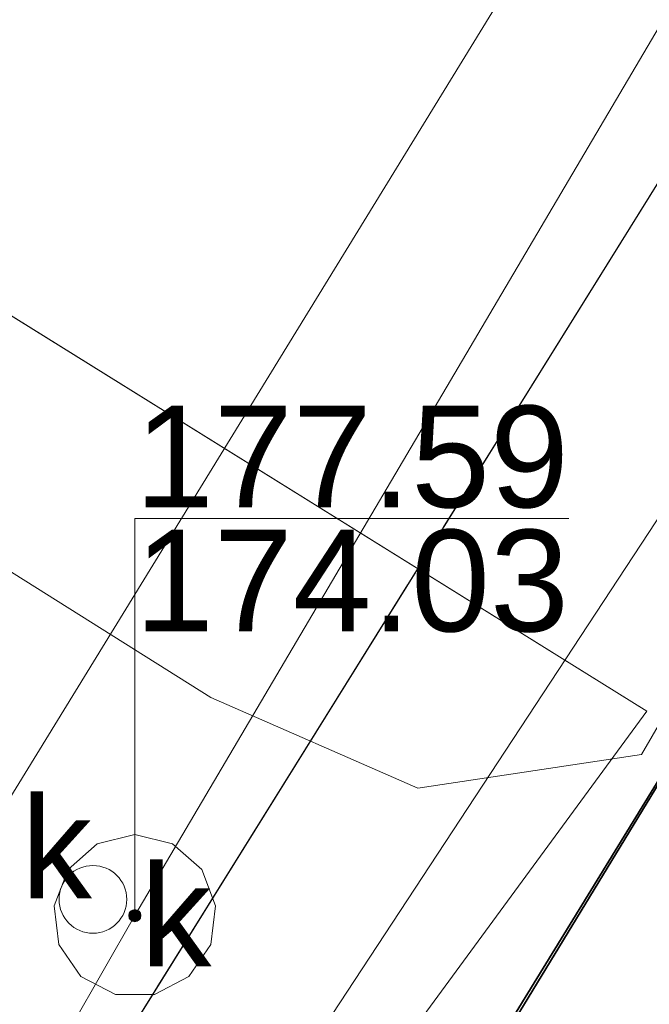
# Model space of a CAD drawing. Header units: millimetres. Extents: x 6505374 to 6517269, y 5595210 to 5612711.
# Tile 145 of 256: x 6513725.77 to 6513730.42, y 5608918.1 to 5608925.36. Entities that reach past the tile are written whole.
import ezdxf
from ezdxf.enums import TextEntityAlignment as Align

# ---------------------------------------------------------------- set-up
doc = ezdxf.new("R2010")
doc.units = ezdxf.units.MM
for name, pattern in [('EGBK02', [4, 1.5, -0.5, 1.5, -0.5]), ('EGBU01', [2, 0.5, -0.5, 0.5, -0.5]), ('OTKJ_A05', [2, 1.5, -0.5])]:
    doc.linetypes.add(name, pattern=pattern)
for name, color, linetype, lineweight in [('Działki', 18, 'Continuous', 0), ('Komunikacja (linie)', 18, 'Continuous', 0), ('Komunikacja (obszary)', 18, 'Continuous', 0), ('Ogrodzenia', 18, 'Continuous', 0), ('Przewody elektroenergetyczne', 1, 'Continuous', 0), ('Punkty o określonej wysokości', 1, 'Continuous', 0), ('Urządzenia towarzyszące (punkty)', 18, 'Continuous', 0)]:
    doc.layers.add(name, color=color, linetype=linetype, lineweight=lineweight)
for name, color, linetype, lineweight, true_color in [('Kontury klasyfikacyjne', 82, 'Continuous', 0, 0x24bc24), ('Przewody kanalizacyjne', 36, 'Continuous', 0, 0x803300), ('Przewody telekomunikacyjne', 30, 'Continuous', 0, 0xff9100), ('Urządzenia związane z siecią (obszary)', 36, 'Continuous', 0, 0x803300), ('Użytki gruntowe', 96, 'Continuous', 0, 0x008000)]:
    doc.layers.add(name, color=color, linetype=linetype, lineweight=lineweight, true_color=true_color)
doc.styles.add('DOMYSLNA_CZCIONKA', font='arial.ttf')

# ---------------------------------------------------------------- blocks, each defined once
blk = doc.blocks.new('SUPW_PO05')
at = {"color": 18, "linetype": 'Continuous', "lineweight": 18, "true_color": 0x0a0909}
blk.add_circle((0, 0), 0.5, dxfattribs=at)
blk = doc.blocks.new('SUPS01_03')
at = {"lineweight": 18, "true_color": 0xff0000}
h = blk.add_hatch(color=1, dxfattribs=at)
h.dxf.hatch_style = 1
h.paths.add_polyline_path([(0.09, 0, 1), (-0.09, 0, 1)])
at = {"color": 18, "lineweight": 18, "true_color": 0x0a0909}
blk.add_circle((0, 0), 0.09, dxfattribs=at)

msp = doc.modelspace()

# ---------------------------------------------------------------- linework, layer by layer
at = {"layer": 'Działki', "color": 18, "linetype": 'Continuous', "lineweight": 25, "true_color": 0x000000, "flags": 128}
msp.add_lwpolyline([(6513728.405, 5608916.3594), (6513755.1102, 5608899.2949), (6513783.3817, 5608852.6783), (6513791.8663, 5608829.6222), (6513820.0039, 5608848.1162), (6513791.39, 5608894.48), (6513778.37, 5608912.46), (6513771.44, 5608922.03), (6513760.23, 5608931.63), (6513768.11, 5608939.93), (6513784.59, 5608952.83), (6513764.5392, 5608969.4834), (6513755.4757, 5608960.496), (6513728.405, 5608916.3594)], close=True, dxfattribs=at)
msp.add_lwpolyline([(6513622.9656, 5608809.8316), (6513664.703, 5608840.3867), (6513689.38, 5608863.33), (6513691.94, 5608866.97), (6513698.77, 5608874.88), (6513709.41, 5608888.11), (6513723.5081, 5608910.2019), (6513728.405, 5608916.3594), (6513755.4757, 5608960.496), (6513752.5799, 5608969.0493), (6513746.0475, 5608963.7667), (6513741.0079, 5608954.6266), (6513725.451, 5608927.7842), (6513720.2949, 5608919.1763), (6513708.89, 5608894.18), (6513700.3362, 5608888.8574), (6513675.328, 5608862.569), (6513647.4649, 5608839.5014), (6513645.2696, 5608838.0314), (6513628.9908, 5608826.034)], dxfattribs=at)
at = {"layer": 'Komunikacja (linie)', "color": 18, "linetype": 'Continuous', "lineweight": 18, "true_color": 0x000000, "flags": 128}
msp.add_lwpolyline([(6513524.2128, 5608738.5505), (6513532.19, 5608743.9), (6513550.33, 5608755.9), (6513559.4, 5608762.49), (6513572.35, 5608772.18), (6513588.76, 5608784.7), (6513601.3402, 5608794.5359), (6513605.95, 5608798.14), (6513617.7, 5608808.92), (6513643.89, 5608829.06), (6513662.29, 5608843.53), (6513678.92, 5608857.43), (6513690.43, 5608867.82), (6513708.5, 5608888.72), (6513716.31, 5608901.39), (6513752.19, 5608959.04), (6513754.76, 5608962.59), (6513759.04, 5608966.97), (6513775.6, 5608983.38)], dxfattribs=at)
at = {"layer": 'Komunikacja (obszary)', "color": 18, "linetype": 'OTKJ_A05', "lineweight": 18, "true_color": 0x000000, "flags": 128}
msp.add_lwpolyline([(6513380.66, 5608706.23), (6513386.09, 5608700.49), (6513416.6, 5608701.99), (6513421.58, 5608702.29), (6513423.62, 5608702.5), (6513444.65, 5608706.77), (6513463.87, 5608711.04), (6513464.51, 5608709.41), (6513465.2815, 5608709.3761), (6513465.6281, 5608707.7724), (6513468.9345, 5608685.0408), (6513473.0317, 5608658.9962), (6513477.1661, 5608636.3056), (6513480.0248, 5608618.9814), (6513493.2773, 5608531.4461), (6513493.9187, 5608527.5723), (6513497.4307, 5608506.4932), (6513500.2177, 5608491.0132), (6513502.2192, 5608480.423), (6513510.0473, 5608450.9669), (6513511.3653, 5608444.3199), (6513514.5829, 5608430.1573), (6513517.03, 5608417.07), (6513520.47, 5608418.05), (6513517.6232, 5608428.9159), (6513511.992, 5608452.5874), (6513509.9212, 5608461.7), (6513503.714, 5608485.9715), (6513501.4844, 5608498.7659), (6513498.8749, 5608512.5484), (6513496.493, 5608527.3128), (6513482.5735, 5608618.9125), (6513477.4072, 5608649.2213), (6513471.2421, 5608687.7961), (6513468.1079, 5608709.4256), (6513468.51, 5608710.55), (6513468.77, 5608711.83), (6513469.18, 5608712.44), (6513469.78, 5608712.72), (6513477.14, 5608714.88), (6513488.92, 5608718.62), (6513504.11, 5608724.76), (6513515.37, 5608730.62), (6513523.9194, 5608738.2874), (6513532.1945, 5608743.9045), (6513550.33, 5608755.9), (6513559.4, 5608762.49), (6513572.35, 5608772.18), (6513588.76, 5608784.7), (6513601.3402, 5608794.5359), (6513605.95, 5608798.14), (6513617.6991, 5608808.9199), (6513643.8904, 5608829.0575), (6513662.2949, 5608843.5287), (6513678.9181, 5608857.4342), (6513690.4256, 5608867.822), (6513708.4967, 5608888.7154), (6513716.3073, 5608901.3931), (6513752.1936, 5608959.0378), (6513754.7602, 5608962.587), (6513759.0405, 5608966.9701), (6513775.5974, 5608983.3805), (6513772.032, 5608985.9588), (6513755.151, 5608969.7828), (6513747.7496, 5608962.449), (6513735.82, 5608943.739), (6513731.211, 5608936.031), (6513712.823, 5608903.9129), (6513704.6434, 5608891.7488), (6513686.212, 5608870.8691), (6513676.3504, 5608861.3801), (6513648.0058, 5608838.5161), (6513614.6176, 5608813.1085), (6513601.92, 5608803.07), (6513601.7088, 5608802.9074), (6513585.1, 5608790.12), (6513568.49, 5608777.51), (6513555.85, 5608767.95), (6513546.8457, 5608761.1785), (6513529.2314, 5608747.9321), (6513520.4427, 5608742.3219), (6513511.99, 5608736.34), (6513501.66, 5608730.4), (6513486.92, 5608725.27), (6513475.24, 5608721.37), (6513465.63, 5608718.18), (6513461.67, 5608717.24), (6513443.24, 5608712.94), (6513424.84, 5608708.5), (6513404.31, 5608706.99), (6513380.66, 5608706.23)], close=True, dxfattribs=at)
at = {"layer": 'Komunikacja (obszary)', "color": 7, "linetype": 'Continuous', "lineweight": 18, "true_color": 0xffffff, "flags": 128}
msp.add_lwpolyline([(6513643.8904, 5608829.0575), (6513662.2949, 5608843.5287), (6513678.9181, 5608857.4342), (6513690.4256, 5608867.822), (6513708.4967, 5608888.7154), (6513716.3073, 5608901.3931), (6513752.1936, 5608959.0378), (6513754.7602, 5608962.587), (6513759.0405, 5608966.9701), (6513775.5974, 5608983.3805), (6513772.032, 5608985.9588), (6513755.151, 5608969.7828), (6513747.7496, 5608962.449), (6513735.82, 5608943.739), (6513731.211, 5608936.031), (6513712.823, 5608903.9129), (6513704.6434, 5608891.7488), (6513686.212, 5608870.8691), (6513676.3504, 5608861.3801), (6513648.0058, 5608838.5161), (6513614.6176, 5608813.1085)], dxfattribs=at)
at = {"layer": 'Kontury klasyfikacyjne', "color": 82, "linetype": 'EGBK02', "lineweight": 18, "true_color": 0x24bc24, "flags": 128}
msp.add_lwpolyline([(6513728.405, 5608916.3594), (6513723.5081, 5608910.2019), (6513709.41, 5608888.11), (6513698.77, 5608874.88), (6513691.94, 5608866.97), (6513701.66, 5608855.12), (6513711.09, 5608862.28), (6513725.71, 5608873.69), (6513730.72, 5608881.73), (6513735.09, 5608888.74), (6513750.3861, 5608871.9768), (6513754.2898, 5608864.4053), (6513754.6305, 5608864.5909), (6513758.29, 5608866.39), (6513764.2611, 5608870.1252), (6513765.8955, 5608871.0466), (6513767.47, 5608868.0535), (6513769.5878, 5608869.1696), (6513767.9795, 5608872.2214), (6513770.6156, 5608873.7282), (6513781.3696, 5608855.996), (6513804.0886, 5608874.3155), (6513799.5138, 5608896.1205), (6513791.39, 5608894.48), (6513778.37, 5608912.46), (6513771.44, 5608922.03), (6513760.23, 5608931.63), (6513768.11, 5608939.93), (6513784.59, 5608952.83), (6513787.1572, 5608956.3216), (6513786.6551, 5608977.8483), (6513780.1034, 5608981.7791), (6513777.2285, 5608982.0857), (6513764.5392, 5608969.4834), (6513755.4757, 5608960.496), (6513745.6118, 5608944.4136), (6513728.405, 5608916.3594)], close=True, dxfattribs=at)
at = {"layer": 'Kontury klasyfikacyjne', "color": 7, "linetype": 'Continuous', "lineweight": 18, "true_color": 0xffffff, "flags": 128}
msp.add_lwpolyline([(6513745.6118, 5608944.4136), (6513728.405, 5608916.3594), (6513728.405, 5608916.3594), (6513723.5081, 5608910.2019), (6513709.41, 5608888.11), (6513698.77, 5608874.88), (6513691.94, 5608866.97), (6513701.66, 5608855.12), (6513711.09, 5608862.28), (6513725.71, 5608873.69), (6513730.72, 5608881.73), (6513735.09, 5608888.74), (6513750.3861, 5608871.9768)], dxfattribs=at)
at = {"layer": 'Ogrodzenia', "color": 18, "linetype": 'Continuous', "lineweight": 35, "true_color": 0x000000, "flags": 128}
msp.add_lwpolyline([(6513728.2, 5608915.97), (6513746.54, 5608946.07), (6513752.66, 5608956.97), (6513765.27, 5608969.32)], dxfattribs=at)
at = {"layer": 'Przewody elektroenergetyczne', "color": 1, "linetype": 'Continuous', "lineweight": 18, "true_color": 0xff0000, "flags": 128}
msp.add_lwpolyline([(6513750.16, 5608953.97), (6513730.36, 5608919.94), (6513728.71, 5608919.69), (6513727.18, 5608920.36), (6513723.3, 5608922.8), (6513722.44, 5608922.71), (6513721.95, 5608922.24), (6513707.35, 5608897.76), (6513704.15, 5608892.88), (6513703.15, 5608892.46), (6513701.99, 5608892.78), (6513694.0948, 5608902.829), (6513692.4176, 5608904.0506), (6513689.7189, 5608901.8996)], dxfattribs=at)
at = {"layer": 'Przewody kanalizacyjne', "color": 36, "linetype": 'Continuous', "lineweight": 18, "true_color": 0x803300, "flags": 128}
for points in [[(6513502.48, 5608727.27), (6513519.58, 5608737.33), (6513541.65, 5608752.09), (6513559.46, 5608765.12), (6513594.16, 5608791.96), (6513621.58, 5608813.06), (6513655.43, 5608840.86), (6513686.09, 5608867.15), (6513698.3, 5608880.56), (6513722.77, 5608914.85), (6513752.58, 5608963.42), (6513780.28, 5608989.38), (6513816.35, 5609027.91), (6513853.06, 5609068.02), (6513886.07, 5609104.94)], [(6513655.74, 5608839.09), (6513686.81, 5608866.25), (6513699.12, 5608879.71), (6513707.59, 5608891.31), (6513714.09, 5608900.55), (6513723.48, 5608913.28), (6513726.62, 5608918.75), (6513737.36, 5608936.96), (6513753.44, 5608963.09)], [(6513751.3756, 5608957.2443), (6513750.6519, 5608955.78), (6513740.5536, 5608938.3099), (6513732.5927, 5608924.896), (6513709.0804, 5608889.0974), (6513706.9137, 5608886.0706), (6513699.0494, 5608877.2487), (6513689.052, 5608864.8614), (6513681.0407, 5608855.3521), (6513673.8036, 5608849.9832), (6513654.2801, 5608834.701), (6513653.7247, 5608834.1877)]]:
    msp.add_lwpolyline(points, dxfattribs=at)
at = {"layer": 'Przewody telekomunikacyjne', "color": 30, "linetype": 'Continuous', "lineweight": 18, "true_color": 0xff9100, "flags": 128}
for points in [[(6513745.19, 5608961.42), (6513738.24, 5608950.07), (6513726.73, 5608930.77), (6513723.02, 5608924.85), (6513730.4, 5608920.26), (6513722.98, 5608910.15), (6513720.39, 5608906.08), (6513718.22, 5608902.73), (6513708.79, 5608887.96), (6513705.96, 5608884.36), (6513704.66, 5608882.87), (6513699.68, 5608887.34), (6513694.51, 5608881.38), (6513675.17, 5608861.7), (6513671.46, 5608858.69), (6513667.12, 5608855.26), (6513661, 5608850.14), (6513647.81, 5608839.28), (6513644.98, 5608837.01), (6513634.55, 5608829.45)], [(6513723.02, 5608924.85), (6513730.4, 5608920.26)]]:
    msp.add_lwpolyline(points, dxfattribs=at)
at = {"layer": 'Punkty o określonej wysokości', "color": 36, "linetype": 'Continuous', "lineweight": 0, "true_color": 0x803300, "flags": 128}
for points in [[(6513726.62, 5608918.75), (6513726.62, 5608921.6816), (6513729.8246, 5608921.6816)], [(6513726.62, 5608921.6816), (6513729.8246, 5608921.6816)]]:
    msp.add_lwpolyline(points, dxfattribs=at)
at = {"layer": 'Urządzenia związane z siecią (obszary)', "color": 36, "linetype": 'Continuous', "lineweight": 18, "true_color": 0x803300, "flags": 128}
msp.add_lwpolyline([(6513726.7636, 5608918.1674), (6513727.0179, 5608918.3009), (6513727.181, 5608918.5372), (6513727.2156, 5608918.8223), (6513727.1138, 5608919.0908), (6513726.8988, 5608919.2813), (6513726.62, 5608919.35), (6513726.3412, 5608919.2813), (6513726.1262, 5608919.0908), (6513726.0244, 5608918.8223), (6513726.059, 5608918.5372), (6513726.2221, 5608918.3009), (6513726.4764, 5608918.1674), (6513726.7636, 5608918.1674)], close=True, dxfattribs=at)
at = {"layer": 'Użytki gruntowe', "color": 96, "linetype": 'EGBU01', "lineweight": 18, "true_color": 0x008000, "flags": 128}
for points in [[(6514018.346, 5608437.7503), (6513994.1752, 5608436.1452), (6513968.8582, 5608431.9835), (6513947.4182, 5608428.1456), (6513922.0751, 5608424.2842), (6513899.4121, 5608419.8087), (6513877.3659, 5608416.026), (6513875.3605, 5608415.6821), (6513873.2729, 5608415.3298), (6513852.6354, 5608411.8054), (6513848.2625, 5608410.9811), (6513830.6935, 5608408.0585), (6513829.38, 5608407.84), (6513825.94, 5608407.17), (6513806.5888, 5608403.3929), (6513787.1025, 5608399.8545), (6513765.3417, 5608396.308), (6513757.5419, 5608434.3528), (6513754.5344, 5608433.9571), (6513762.6068, 5608395.8365), (6513744.8254, 5608392.7969), (6513732.0216, 5608390.2283), (6513728.4287, 5608389.5042), (6513718.8357, 5608387.8651), (6513696.39, 5608384.03), (6513668.15, 5608379.13), (6513648.46, 5608375.59), (6513640.95, 5608374.29), (6513635.1254, 5608372.8464), (6513619.1817, 5608369.9841), (6513613.609, 5608371.5349), (6513580.0835, 5608380.6479), (6513552.3615, 5608388.8159), (6513525.84, 5608397.69), (6513519.67, 5608426.09), (6513519.1173, 5608428.1639), (6513507.3066, 5608472.4788), (6513505.47, 5608479.37), (6513505.13, 5608480.66), (6513503.99, 5608486.42), (6513497.9993, 5608523.4923), (6513494.07, 5608523.34), (6513497.7912, 5608499.7396), (6513500.91, 5608479.96), (6513502.8991, 5608472.4898), (6513509.95, 5608446.01), (6513513.88, 5608431.27), (6513518.5, 5608400.24), (6513517.41, 5608400.6), (6513513.89, 5608401.76), (6513492.3, 5608408.18), (6513485.4188, 5608410.2229), (6513459.5792, 5608417.8941), (6513432.87, 5608425.55), (6513425.2, 5608427.78), (6513406.87, 5608433.38), (6513384.7202, 5608440.1881), (6513378.7428, 5608465.8393), (6513374.2674, 5608484.3671), (6513369.7166, 5608503.207), (6513365.8622, 5608518.6405), (6513360.4833, 5608540.1784), (6513360.0052, 5608540.0319), (6513364.3904, 5608519.4121), (6513368.5555, 5608499.8275), (6513372.163, 5608483.9751), (6513374.5344, 5608473.5543), (6513381.8518, 5608441.4001), (6513363.9139, 5608446.6736), (6513335.5713, 5608457.198), (6513325.4858, 5608460.8407), (6513321.5565, 5608463.1219), (6513312.5918, 5608470.6748), (6513289.1368, 5608497.6919), (6513301.9632, 5608517.3326), (6513305.0297, 5608526.5284), (6513305.3948, 5608528.784), (6513310.5348, 5608560.5432), (6513310.7643, 5608568.1467), (6513310.6455, 5608602.1109), (6513311.1229, 5608610.2331), (6513311.1096, 5608630.4177), (6513311.3345, 5608637.6009), (6513312.0018, 5608658.9091), (6513314.5117, 5608669.0781), (6513318.934, 5608676.146), (6513323.2459, 5608679.6575), (6513328.3228, 5608681.6474), (6513346.6461, 5608688.2469), (6513362.735, 5608694.0453), (6513386.2616, 5608699.5171), (6513394.3831, 5608699.8907), (6513404.2634, 5608700.3144), (6513422.98, 5608701.38), (6513447.2381, 5608706.0114), (6513465.72, 5608709.54), (6513467.74, 5608692.38), (6513468.54, 5608683.0401), (6513469.03, 5608677.32), (6513471.5, 5608662.9), (6513472.0862, 5608659.4785), (6513474.1095, 5608647.668), (6513476.84, 5608631.73), (6513480.4484, 5608609.3259), (6513484.31, 5608585.35), (6513493.45, 5608527.29), (6513497.5662, 5608527.2006), (6513481.0259, 5608630.8223), (6513476.8053, 5608657.5426), (6513475.5017, 5608665.7956), (6513474.9831, 5608669.0785), (6513473.7254, 5608676.9547), (6513468.7513, 5608710.374), (6513481.4615, 5608714.1749), (6513491.9998, 5608717.3249), (6513507.0021, 5608724.1256), (6513514.5872, 5608728.9587), (6513534.1123, 5608741.3998), (6513565.7808, 5608762.9586), (6513594.6597, 5608786.9092), (6513604.3025, 5608794.8977), (6513622.9656, 5608809.8316), (6513664.703, 5608840.3867), (6513689.38, 5608863.33), (6513691.94, 5608866.97), (6513698.77, 5608874.88), (6513709.41, 5608888.11), (6513723.5081, 5608910.2019), (6513728.405, 5608916.3594), (6513745.6118, 5608944.4136), (6513755.4757, 5608960.496), (6513764.5392, 5608969.4834), (6513777.2285, 5608982.0857), (6513780.1034, 5608981.7791), (6513786.6551, 5608977.8483), (6513800.47, 5608969.56), (6513826.2946, 5608952.7795), (6513828.71, 5608951.21), (6513831.64, 5608949.31), (6513834.1, 5608947.72), (6513846.72, 5608939.05), (6513865.9, 5608919.21), (6513894.65, 5608884.75), (6513916.95, 5608858.11), (6513927.46, 5608845.65), (6513939.13, 5608832.1), (6513941.31, 5608829.33), (6513953.42, 5608812.79), (6513962.5459, 5608797.9265), (6513962.5898, 5608797.855), (6513973.4599, 5608780.1505), (6513975.7359, 5608774.8451), (6513980.781, 5608763.0841), (6513991.4714, 5608739.2324), (6513992.3146, 5608737.0812), (6513998.1517, 5608715.6974), (6514000.0491, 5608708.7463), (6513999.5728, 5608696.2233), (6514002.3403, 5608671.1064), (6514002.4856, 5608669.7874), (6514004.7448, 5608649.244), (6514005.871, 5608635.1386), (6514006.12, 5608632.02), (6514010.64, 5608593.16), (6514011.346, 5608586.6596), (6514014.79, 5608554.95), (6514016.68, 5608537.5), (6514016.08, 5608505.5), (6514017.0394, 5608468.6099), (6514019.5833, 5608441.4434), (6514018.346, 5608437.7503)], [(6513728.405, 5608916.3594), (6513723.5081, 5608910.2019), (6513709.41, 5608888.11), (6513698.77, 5608874.88), (6513691.94, 5608866.97), (6513689.38, 5608863.33), (6513697.2, 5608852.1), (6513708.8268, 5608828.022), (6513710.0576, 5608822.0302), (6513713.1022, 5608807.2087), (6513719.5555, 5608775.7927), (6513745.3975, 5608781.8556), (6513738.6553, 5608812.7813), (6513749.3208, 5608815.7704), (6513741.1114, 5608836.1644), (6513734.3372, 5608852.9929), (6513754.2898, 5608864.4053), (6513754.6305, 5608864.5909), (6513758.29, 5608866.39), (6513764.2611, 5608870.1252), (6513765.8955, 5608871.0466), (6513767.47, 5608868.0535), (6513769.5878, 5608869.1696), (6513767.9795, 5608872.2214), (6513770.6156, 5608873.7282), (6513755.1102, 5608899.2949), (6513738.5368, 5608909.8852), (6513758.4605, 5608933.1233), (6513760.23, 5608931.63), (6513768.11, 5608939.93), (6513784.59, 5608952.83), (6513796.4218, 5608944.4717), (6513798.8432, 5608942.7012), (6513801.13, 5608945.19), (6513814.75, 5608935.85), (6513820.49, 5608944.09), (6513826.2946, 5608952.7795), (6513800.47, 5608969.56), (6513786.6551, 5608977.8483), (6513780.1034, 5608981.7791), (6513777.2285, 5608982.0857), (6513764.5392, 5608969.4834), (6513755.4757, 5608960.496), (6513745.6118, 5608944.4136), (6513728.405, 5608916.3594)]]:
    msp.add_lwpolyline(points, close=True, dxfattribs=at)
at = {"layer": 'Użytki gruntowe', "color": 7, "linetype": 'Continuous', "lineweight": 18, "true_color": 0xffffff, "flags": 128}
for points in [[(6513622.9656, 5608809.8316), (6513664.703, 5608840.3867), (6513689.38, 5608863.33), (6513691.94, 5608866.97), (6513698.77, 5608874.88), (6513709.41, 5608888.11), (6513723.5081, 5608910.2019), (6513728.405, 5608916.3594), (6513745.6118, 5608944.4136), (6513755.4757, 5608960.496), (6513764.5392, 5608969.4834), (6513777.2285, 5608982.0857), (6513780.1034, 5608981.7791), (6513786.6551, 5608977.8483), (6513800.47, 5608969.56), (6513826.2946, 5608952.7795), (6513828.71, 5608951.21), (6513831.64, 5608949.31), (6513834.1, 5608947.72), (6513846.72, 5608939.05)], [(6513745.6118, 5608944.4136), (6513728.405, 5608916.3594), (6513728.405, 5608916.3594), (6513723.5081, 5608910.2019), (6513709.41, 5608888.11), (6513698.77, 5608874.88), (6513691.94, 5608866.97), (6513689.38, 5608863.33), (6513697.2, 5608852.1), (6513708.8268, 5608828.022)]]:
    msp.add_lwpolyline(points, dxfattribs=at)

# ---------------------------------------------------------------- block references
at = {"layer": 'Punkty o określonej wysokości', "color": 1, "true_color": 0xff0000, "xscale": 0.5, "yscale": 0.5, "zscale": 0.5}
msp.add_blockref('SUPS01_03', (6513726.62, 5608918.75), dxfattribs=at)
at = {"layer": 'Urządzenia towarzyszące (punkty)', "color": 18, "true_color": 0x000000, "xscale": 0.5, "yscale": 0.5, "zscale": 0.5}
msp.add_blockref('SUPW_PO05', (6513726.31, 5608918.87), dxfattribs=at)

# ---------------------------------------------------------------- texts
at = {"layer": 'Punkty o określonej wysokości', "color": 36, "true_color": 0x803300, "style": 'DOMYSLNA_CZCIONKA'}
for s, p in [('177.59', (6513728.2223, 5608922.1395)), ('174.03', (6513728.2223, 5608921.2234))]:
    msp.add_text(s, height=0.75, dxfattribs=at).set_placement(p, align=Align.MIDDLE_CENTER)
at = {"layer": 'Urządzenia towarzyszące (punkty)', "color": 18, "true_color": 0x0a0909, "style": 'DOMYSLNA_CZCIONKA'}
msp.add_text('k', height=0.75, dxfattribs=at).set_placement((6513726.041, 5608919.2521), align=Align.MIDDLE_CENTER)
at = {"layer": 'Urządzenia związane z siecią (obszary)', "color": 36, "true_color": 0x803300, "style": 'DOMYSLNA_CZCIONKA'}
msp.add_text('k', height=0.75, dxfattribs=at).set_placement((6513726.9234, 5608918.75), align=Align.MIDDLE_CENTER)

doc.saveas('drawing.dxf')
